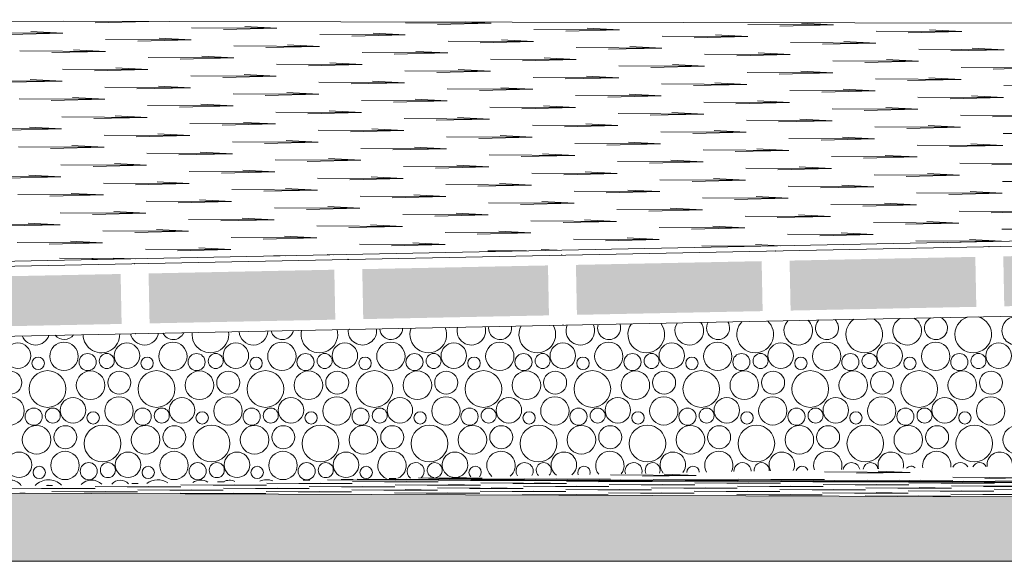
# Model space of a CAD drawing. Header units: millimetres. Extents: x -94601 to -15166, y -300 to 6935.
# Tile 2 of 97: x -93866 to -92880, y -300 to 242. Entities that reach past the tile are written whole.
import ezdxf

# ---------------------------------------------------------------- set-up
doc = ezdxf.new("R2010")
doc.units = ezdxf.units.MM
doc.header["$MEASUREMENT"] = 0
for name, color, linetype in [('Nouveau_Terrain _ Original.Terrain', 7, 'Continuous'), ('Nouveau_VRD _ Voirie 3d.VRD', 7, 'Continuous'), ('VRD _ Voirie 3d.VRD', 7, 'Continuous')]:
    doc.layers.add(name, color=color, linetype=linetype)

# ---------------------------------------------------------------- blocks, each defined once
blk = doc.blocks.new('*X35')
at = {"layer": 'Nouveau_VRD _ Voirie 3d.VRD', "color": 33, "linetype": 'Continuous', "lineweight": 15, "true_color": 0xf48e54}
for centre, radius in [((-93867.3, -94.24), 12.77), ((-93821.26, -94.89), 14.19), ((-93758.19, -94.24), 12.77), ((-93712.15, -94.89), 14.19), ((-93649.08, -94.24), 12.77), ((-93603.04, -94.89), 14.19), ((-93539.97, -94.24), 12.77), ((-93493.92, -94.89), 14.19), ((-93430.86, -94.24), 12.77), ((-93384.81, -94.89), 14.19), ((-93321.74, -94.24), 12.77), ((-93275.7, -94.89), 14.19), ((-93212.63, -94.24), 12.77), ((-93166.59, -94.89), 14.19), ((-93103.52, -94.24), 12.77), ((-93057.48, -94.89), 14.19), ((-92994.41, -94.24), 12.77), ((-92948.36, -94.89), 14.19), ((-92885.29, -94.24), 12.77), ((-93847.09, -101.86), 6.2), ((-93797.55, -100.62), 8.58), ((-93778.4, -99.56), 7.52), ((-93737.98, -101.86), 6.2), ((-93688.44, -100.62), 8.58), ((-93669.29, -99.56), 7.52), ((-93628.87, -101.86), 6.2), ((-93579.33, -100.62), 8.58), ((-93560.18, -99.56), 7.52), ((-93519.76, -101.86), 6.2), ((-93470.22, -100.62), 8.58), ((-93451.07, -99.56), 7.52), ((-93410.64, -101.86), 6.2), ((-93361.1, -100.62), 8.58), ((-93341.95, -99.56), 7.52), ((-93301.53, -101.86), 6.2), ((-93251.99, -100.62), 8.58), ((-93232.84, -99.56), 7.52), ((-93192.42, -101.86), 6.2), ((-93142.88, -100.62), 8.58), ((-93123.73, -99.56), 7.52), ((-93083.31, -101.86), 6.2), ((-93033.77, -100.62), 8.58), ((-93014.62, -99.56), 7.52), ((-92974.19, -101.86), 6.2), ((-92924.65, -100.62), 8.58), ((-92905.51, -99.56), 7.52), ((-93874.96, -121.18), 11.51), ((-93837.72, -127.56), 18.36), ((-93794.65, -123.82), 14.31), ((-93765.84, -121.18), 11.51), ((-93728.61, -127.56), 18.36), ((-93685.54, -123.82), 14.31), ((-93656.73, -121.18), 11.51), ((-93619.5, -127.56), 18.36), ((-93576.43, -123.82), 14.31), ((-93547.62, -121.18), 11.51), ((-93510.39, -127.56), 18.36), ((-93467.32, -123.82), 14.31), ((-93438.51, -121.18), 11.51), ((-93401.27, -127.56), 18.36), ((-93358.2, -123.82), 14.31), ((-93329.39, -121.18), 11.51), ((-93292.16, -127.56), 18.36), ((-93249.09, -123.82), 14.31), ((-93220.28, -121.18), 11.51), ((-93183.05, -127.56), 18.36), ((-93139.98, -123.82), 14.31), ((-93111.17, -121.18), 11.51), ((-93073.94, -127.56), 18.36), ((-93030.87, -123.82), 14.31), ((-93002.06, -121.18), 11.51), ((-92964.82, -127.56), 18.36), ((-92921.76, -123.82), 14.31), ((-92892.94, -121.18), 11.51), ((-93875.26, -149.49), 14.19), ((-93812.19, -148.84), 12.77), ((-93766.15, -149.49), 14.19), ((-93703.08, -148.84), 12.77), ((-93657.04, -149.49), 14.19), ((-93593.97, -148.84), 12.77), ((-93547.92, -149.49), 14.19), ((-93484.86, -148.84), 12.77), ((-93438.81, -149.49), 14.19), ((-93375.74, -148.84), 12.77), ((-93329.7, -149.49), 14.19), ((-93266.63, -148.84), 12.77), ((-93220.59, -149.49), 14.19), ((-93157.52, -148.84), 12.77), ((-93111.48, -149.49), 14.19), ((-93048.41, -148.84), 12.77), ((-93002.36, -149.49), 14.19), ((-92939.29, -148.84), 12.77), ((-92893.25, -149.49), 14.19), ((-93851.55, -155.22), 8.58), ((-93832.4, -154.16), 7.52), ((-93742.44, -155.22), 8.58), ((-93723.29, -154.16), 7.52), ((-93633.33, -155.22), 8.58), ((-93614.18, -154.16), 7.52), ((-93524.22, -155.22), 8.58), ((-93505.07, -154.16), 7.52), ((-93415.1, -155.22), 8.58), ((-93395.95, -154.16), 7.52), ((-93305.99, -155.22), 8.58), ((-93286.84, -154.16), 7.52), ((-93196.88, -155.22), 8.58), ((-93177.73, -154.16), 7.52), ((-93087.77, -155.22), 8.58), ((-93068.62, -154.16), 7.52), ((-92978.65, -155.22), 8.58), ((-92959.51, -154.16), 7.52), ((-93791.98, -156.46), 6.2), ((-93682.87, -156.46), 6.2), ((-93573.76, -156.46), 6.2), ((-93464.64, -156.46), 6.2), ((-93355.53, -156.46), 6.2), ((-93246.42, -156.46), 6.2), ((-93137.31, -156.46), 6.2), ((-93028.19, -156.46), 6.2), ((-92919.08, -156.46), 6.2), ((-93848.65, -178.42), 14.31), ((-93819.84, -175.78), 11.51), ((-93782.61, -182.16), 18.36), ((-93739.54, -178.42), 14.31), ((-93710.73, -175.78), 11.51), ((-93673.5, -182.16), 18.36), ((-93630.43, -178.42), 14.31), ((-93601.62, -175.78), 11.51), ((-93564.39, -182.16), 18.36), ((-93521.32, -178.42), 14.31), ((-93492.51, -175.78), 11.51), ((-93455.27, -182.16), 18.36), ((-93412.2, -178.42), 14.31), ((-93383.39, -175.78), 11.51), ((-93346.16, -182.16), 18.36), ((-93303.09, -178.42), 14.31), ((-93274.28, -175.78), 11.51), ((-93237.05, -182.16), 18.36), ((-93193.98, -178.42), 14.31), ((-93165.17, -175.78), 11.51), ((-93127.94, -182.16), 18.36), ((-93084.87, -178.42), 14.31), ((-93056.06, -175.78), 11.51), ((-93018.82, -182.16), 18.36), ((-92975.76, -178.42), 14.31), ((-92946.94, -175.78), 11.51), ((-92909.71, -182.16), 18.36), ((-93866.19, -203.44), 12.77), ((-93820.15, -204.09), 14.19), ((-93757.08, -203.44), 12.77), ((-93711.04, -204.09), 14.19), ((-93647.97, -203.44), 12.77), ((-93601.92, -204.09), 14.19), ((-93538.86, -203.44), 12.77), ((-93845.98, -211.06), 6.2), ((-93796.44, -209.82), 8.58), ((-93777.29, -208.76), 7.52), ((-93736.87, -211.06), 6.2), ((-93687.33, -209.82), 8.58), ((-93668.18, -208.76), 7.52), ((-93627.76, -211.06), 6.2), ((-93578.22, -209.82), 8.58), ((-93559.07, -208.76), 7.52), ((-93518.64, -211.06), 6.2)]:
    blk.add_circle(centre, radius, dxfattribs=at)
for centre, radius, start, end in [((-93085.98, -69.23), 14.31, 135.02059, 47.27094), ((-93057.17, -66.58), 11.51, 135.35533, 46.93619), ((-93019.94, -72.96), 18.36, 124.3022, 57.98933), ((-92976.87, -69.23), 14.31, 120.30088, 61.99064), ((-92948.06, -66.58), 11.51, 116.13226, 66.15927), ((-92910.82, -72.96), 18.36, 108.20723, 74.08429), ((-92867.76, -69.23), 14.31, 87.54931, 272.45069), ((-93565.5, -72.96), 18.36, 167.07443, 15.2171), ((-93522.43, -69.23), 14.31, 174.76917, 7.52235), ((-93493.62, -66.58), 11.51, 183.53333, 358.75819), ((-93456.39, -72.96), 18.36, 159.92639, 22.36514), ((-93413.32, -69.23), 14.31, 165.86726, 16.42427), ((-93384.51, -66.58), 11.51, 172.63736, 9.65416), ((-93347.27, -72.96), 18.36, 152.41137, 29.88016), ((-93304.2, -69.23), 14.31, 156.56602, 25.72551), ((-93275.39, -66.58), 11.51, 161.41701, 20.87451), ((-93238.16, -72.96), 18.36, 144.30736, 37.98416), ((-93195.09, -69.23), 14.31, 146.50651, 35.78502), ((-93166.28, -66.58), 11.51, 149.33059, 32.96094), ((-93129.05, -72.96), 18.36, 135.22567, 47.06585), ((-93849.77, -69.23), 14.31, 201.40582, 340.88571), ((-93820.96, -66.58), 11.51, 218.77133, 323.5202), ((-93783.72, -72.96), 18.36, 180.83009, 1.46143), ((-93740.65, -69.23), 14.31, 192.32235, 349.96917), ((-93711.84, -66.58), 11.51, 206.03626, 336.25527), ((-93674.61, -72.96), 18.36, 174.0043, 8.28723), ((-93631.54, -69.23), 14.31, 183.51764, 358.77388), ((-93602.73, -66.58), 11.51, 194.51774, 347.77378), ((-92866.64, -178.42), 14.31, 92.00338, 267.99662), ((-93492.81, -204.09), 14.19, 294.96144, 247.33009), ((-93429.74, -203.44), 12.77, 285.38562, 256.90591), ((-93383.7, -204.09), 14.19, 311.58258, 230.70895), ((-93320.63, -203.44), 12.77, 308.17204, 234.11948), ((-93274.59, -204.09), 14.19, 323.74444, 218.54709), ((-93211.52, -203.44), 12.77, 322.28394, 220.00758), ((-93165.48, -204.09), 14.19, 334.16658, 208.12494), ((-93102.41, -203.44), 12.77, 333.98239, 208.30914), ((-93056.36, -204.09), 14.19, 343.69181, 198.59971), ((-92993.29, -203.44), 12.77, 344.5502, 197.74133), ((-92947.25, -204.09), 14.19, 352.73831, 189.55321), ((-92884.18, -203.44), 12.77, 354.55949, 187.73203), ((-93469.1, -209.82), 8.58, 308.92359, 233.36794), ((-93449.95, -208.76), 7.52, 278.54304, 263.74849), ((-93409.53, -211.06), 6.2, 316.69001, 225.60151), ((-93359.99, -209.82), 8.58, 328.73406, 213.55747), ((-93340.84, -208.76), 7.52, 316.58826, 225.70327), ((-93300.42, -211.06), 6.2, 340.74296, 201.54856), ((-93250.88, -209.82), 8.58, 344.78966, 197.50187), ((-93231.73, -208.76), 7.52, 336.84212, 205.44941), ((-93191.31, -211.06), 6.2, 1.32467, 180.96686), ((-93141.77, -209.82), 8.58, 359.58635, 182.70518), ((-93122.62, -208.76), 7.52, 354.16594, 188.12559), ((-93082.19, -211.06), 6.2, 21.9308, 160.36073), ((-93032.65, -209.82), 8.58, 14.27683, 168.0147), ((-93013.51, -208.76), 7.52, 10.84828, 171.44324), ((-92973.08, -211.06), 6.2, 46.10496, 136.18656), ((-92923.54, -209.82), 8.58, 29.9339, 152.35763), ((-92904.39, -208.76), 7.52, 28.44161, 153.84991), ((-93873.84, -230.38), 11.51, 30.7338, 151.55773), ((-93836.61, -236.76), 18.36, 45.36687, 136.92465), ((-93793.54, -233.02), 14.31, 45.09221, 137.19932), ((-93764.73, -230.38), 11.51, 44.25359, 138.03794), ((-93727.5, -236.76), 18.36, 55.85585, 126.43568), ((-93684.43, -233.02), 14.31, 58.97166, 123.31987), ((-93655.62, -230.38), 11.51, 61.95336, 120.33817), ((-93618.39, -236.76), 18.36, 70.3819, 111.90963), ((-93575.32, -233.02), 14.31, 88.43636, 93.85516)]:
    blk.add_arc(centre, radius, start, end, dxfattribs=at)
blk = doc.blocks.new('*X36')
at = {"layer": 'Nouveau_VRD _ Voirie 3d.VRD', "linetype": 'Continuous', "lineweight": 15, "true_color": 0xb5b5b5}
for points in [[(-93308.59, -3.35), (-93307.59, -53.34), (-93121.63, -49.62), (-93122.63, 0.37)], [(-93094.63, 0.93), (-93093.63, -49.06), (-92907.67, -45.34), (-92908.67, 4.65)], [(-92880.67, 5.21), (-92879.67, -44.78), (-92867.14, -44.53), (-92867.14, 5.48)], [(-93736.5, -11.91), (-93735.5, -61.9), (-93549.54, -58.18), (-93550.54, -8.19)], [(-93522.55, -7.63), (-93521.55, -57.62), (-93335.58, -53.9), (-93336.58, -3.91)], [(-93950.46, -16.18), (-93949.46, -66.17), (-93763.5, -62.46), (-93764.5, -12.47)]]:
    blk.add_hatch(color=253, dxfattribs=at).paths.add_polyline_path(points)
at = {"layer": 'Nouveau_VRD _ Voirie 3d.VRD', "color": 253, "linetype": 'Continuous', "lineweight": 15, "true_color": 0xb5b5b5}
for p in [(-93108.83, 10.65), (-92894.87, 14.93), (-93536.74, 2.09), (-93322.79, 6.37), (-93322.79, 6.37), (-93750.7, -2.19), (-93535.34, -67.89), (-93535.34, -67.89), (-93321.39, -63.61), (-93749.3, -72.17)]:
    blk.add_point(p, dxfattribs=at)
blk = doc.blocks.new('Élément de coupe_34')
at = {"layer": 'Nouveau_VRD _ Voirie 3d.VRD', "color": 7, "linetype": 'Continuous', "lineweight": 15}
for p, q in [((-92867.14, 15.48), (-94600.15, -19.18)), ((-92867.14, -54.53), (-94600.15, -89.19))]:
    blk.add_line(p, q, dxfattribs=at)
at = {"layer": 'Nouveau_VRD _ Voirie 3d.VRD', "lineweight": 0}
for name in ['*X36', '*X35']:
    blk.add_blockref(name, (0, 0), dxfattribs=at)
blk = doc.blocks.new('Élément de coupe_45')
at = {"layer": 'VRD _ Voirie 3d.VRD', "color": 251, "linetype": 'Continuous', "lineweight": 15, "true_color": 0x6a6a6a}
blk.add_line((-94600.15, -14.18), (-89841.35, 81), dxfattribs=at)
blk = doc.blocks.new('Élément de coupe_152')
at = {"layer": 'Nouveau_Terrain _ Original.Terrain', "linetype": 'Continuous', "lineweight": 15, "true_color": 0xf48e54}
h = blk.add_hatch(dxfattribs=at)
h.set_pattern_fill('Terre', color=33, style=0, pattern_type=2)
h.set_pattern_definition([(45, (0, 0), (-137.8858, 137.8858), []), (45, (-45.96, 45.96), (-275.7716, 275.7716), []), (45, (-91.92, 91.92), (-275.7716, 275.7716), []), (135, (-137.886, 137.886), (45.96194, 45.96194), [195, -195])])
h.paths.add_polyline_path([(-75298, -300), (-94600.15, -229.23), (-94600.15, -300)])
at = {"layer": 'Nouveau_Terrain _ Original.Terrain', "color": 7, "linetype": 'Continuous', "lineweight": 15}
for p, q in [((-88872.85, 231.02), (-94600.15, 242.02)), ((-94600.15, -229.23), (-75298, -300)), ((-75298, -300), (-94600.15, -300))]:
    blk.add_line(p, q, dxfattribs=at)
at = {"layer": 'Nouveau_Terrain _ Original.Terrain', "color": 114, "linetype": 'Continuous', "lineweight": 15, "true_color": 0x00ad56}
for p, q in [((-93736.42, 240.07), (-93822.13, 240.48)), ((-93736.42, 240.07), (-93790.01, 238.83)), ((-93736.42, 240.07), (-93742.16, 240.37)), ((-93393.58, 238.44), (-93479.29, 238.85)), ((-93393.58, 238.44), (-93447.17, 237.2)), ((-93393.58, 238.44), (-93419.12, 239.75)), ((-93050.74, 236.8), (-93136.45, 237.21)), ((-93050.74, 236.8), (-93104.33, 235.56)), ((-93050.74, 236.8), (-93082.85, 238.45)), ((-93822.31, 228.51), (-93908.02, 228.92)), ((-93822.31, 228.51), (-93875.9, 227.26)), ((-93822.31, 228.51), (-93854.43, 230.16)), ((-93607.94, 233.47), (-93693.65, 233.88)), ((-93607.94, 233.47), (-93661.53, 232.23)), ((-93607.94, 233.47), (-93640.06, 235.12)), ((-93479.46, 226.87), (-93565.17, 227.28)), ((-93479.46, 226.87), (-93533.05, 225.63)), ((-93479.46, 226.87), (-93511.58, 228.52)), ((-93265.1, 231.83), (-93350.81, 232.24)), ((-93265.1, 231.83), (-93318.69, 230.59)), ((-93265.1, 231.83), (-93297.22, 233.48)), ((-93136.62, 225.23), (-93168.74, 226.88)), ((-92922.26, 230.2), (-93007.97, 230.61)), ((-92922.26, 230.2), (-92975.85, 228.95)), ((-92922.26, 230.2), (-92954.38, 231.85)), ((-93693.83, 221.9), (-93779.54, 222.31)), ((-93693.83, 221.9), (-93747.42, 220.66)), ((-93693.83, 221.9), (-93725.95, 223.55)), ((-93565.35, 215.3), (-93597.47, 216.95)), ((-93350.98, 220.26), (-93436.69, 220.67)), ((-93350.98, 220.26), (-93404.57, 219.02)), ((-93350.98, 220.26), (-93383.1, 221.92)), ((-93136.62, 225.23), (-93222.33, 225.64)), ((-93136.62, 225.23), (-93190.21, 223.99)), ((-93008.14, 218.63), (-93093.85, 219.04)), ((-93008.14, 218.63), (-93061.73, 217.39)), ((-93008.14, 218.63), (-93040.26, 220.28)), ((-93779.71, 210.33), (-93865.42, 210.74)), ((-93779.71, 210.33), (-93833.3, 209.09)), ((-93779.71, 210.33), (-93811.83, 211.98)), ((-93565.35, 215.3), (-93651.06, 215.71)), ((-93565.35, 215.3), (-93618.94, 214.06)), ((-93436.87, 208.7), (-93522.58, 209.11)), ((-93436.87, 208.7), (-93490.46, 207.45)), ((-93436.87, 208.7), (-93468.99, 210.35)), ((-93222.5, 213.66), (-93308.21, 214.07)), ((-93222.5, 213.66), (-93276.1, 212.42)), ((-93222.5, 213.66), (-93254.62, 215.31)), ((-93094.02, 207.06), (-93179.74, 207.47)), ((-93094.02, 207.06), (-93147.62, 205.82)), ((-93094.02, 207.06), (-93126.14, 208.71)), ((-92879.66, 212.02), (-92965.37, 212.43)), ((-92879.66, 212.02), (-92933.25, 210.78)), ((-92879.66, 212.02), (-92911.78, 213.67)), ((-93651.23, 203.73), (-93736.94, 204.14)), ((-93651.23, 203.73), (-93704.82, 202.49)), ((-93651.23, 203.73), (-93683.35, 205.38)), ((-93522.75, 197.13), (-93608.46, 197.54)), ((-93522.75, 197.13), (-93554.87, 198.78)), ((-93308.39, 202.09), (-93394.1, 202.5)), ((-93308.39, 202.09), (-93361.98, 200.85)), ((-93308.39, 202.09), (-93340.51, 203.74)), ((-92965.55, 200.45), (-93051.26, 200.86)), ((-92965.55, 200.45), (-93019.14, 199.21)), ((-92965.55, 200.45), (-92997.67, 202.11)), ((-93737.12, 192.16), (-93822.83, 192.57)), ((-93737.12, 192.16), (-93790.71, 190.92)), ((-93737.12, 192.16), (-93769.24, 193.81)), ((-93522.75, 197.13), (-93576.34, 195.89)), ((-93394.27, 190.52), (-93479.98, 190.93)), ((-93394.27, 190.52), (-93447.86, 189.28)), ((-93394.27, 190.52), (-93426.39, 192.17)), ((-93179.91, 195.49), (-93265.62, 195.9)), ((-93179.91, 195.49), (-93233.5, 194.25)), ((-93179.91, 195.49), (-93212.03, 197.14)), ((-93051.43, 188.89), (-93137.14, 189.3)), ((-93051.43, 188.89), (-93105.02, 187.64)), ((-93051.43, 188.89), (-93083.55, 190.54)), ((-92837.07, 193.85), (-92922.78, 194.26)), ((-92837.07, 193.85), (-92890.66, 192.61)), ((-93823, 180.59), (-93908.71, 181)), ((-93823, 180.59), (-93876.59, 179.35)), ((-93823, 180.59), (-93855.12, 182.24)), ((-93608.64, 185.56), (-93694.35, 185.97)), ((-93608.64, 185.56), (-93662.23, 184.32)), ((-93608.64, 185.56), (-93640.76, 187.21)), ((-93480.16, 178.96), (-93565.87, 179.36)), ((-93480.16, 178.96), (-93533.75, 177.71)), ((-93480.16, 178.96), (-93512.28, 180.61)), ((-93265.79, 183.92), (-93351.5, 184.33)), ((-93265.79, 183.92), (-93319.39, 182.68)), ((-93265.79, 183.92), (-93297.91, 185.57)), ((-93137.31, 177.32), (-93223.03, 177.73)), ((-93137.31, 177.32), (-93169.43, 178.97)), ((-92922.95, 182.28), (-93008.66, 182.69)), ((-92922.95, 182.28), (-92976.54, 181.04)), ((-92922.95, 182.28), (-92955.07, 183.93)), ((-93694.52, 173.99), (-93780.23, 174.4)), ((-93694.52, 173.99), (-93748.11, 172.75)), ((-93694.52, 173.99), (-93726.64, 175.64)), ((-93566.04, 167.39), (-93651.75, 167.8)), ((-93566.04, 167.39), (-93598.16, 169.04)), ((-93351.68, 172.35), (-93437.39, 172.76)), ((-93351.68, 172.35), (-93405.27, 171.11)), ((-93351.68, 172.35), (-93383.8, 174)), ((-93137.31, 177.32), (-93190.91, 176.08)), ((-93008.84, 170.71), (-93094.55, 171.12)), ((-93008.84, 170.71), (-93062.43, 169.47)), ((-93008.84, 170.71), (-93040.96, 172.36)), ((-92794.47, 175.68), (-92880.18, 176.09)), ((-93780.41, 162.42), (-93866.12, 162.83)), ((-93780.41, 162.42), (-93834, 161.18)), ((-93780.41, 162.42), (-93812.53, 164.07)), ((-93566.04, 167.39), (-93619.63, 166.15)), ((-93437.56, 160.78), (-93523.27, 161.19)), ((-93437.56, 160.78), (-93491.15, 159.54)), ((-93437.56, 160.78), (-93469.68, 162.43)), ((-93223.2, 165.75), (-93308.91, 166.16)), ((-93223.2, 165.75), (-93276.79, 164.51)), ((-93223.2, 165.75), (-93255.32, 167.4)), ((-93094.72, 159.15), (-93180.43, 159.55)), ((-93094.72, 159.15), (-93148.31, 157.9)), ((-93094.72, 159.15), (-93126.84, 160.8)), ((-92880.36, 164.11), (-92966.07, 164.52)), ((-92880.36, 164.11), (-92933.95, 162.87)), ((-92880.36, 164.11), (-92912.48, 165.76)), ((-93651.93, 155.82), (-93737.64, 156.23)), ((-93651.93, 155.82), (-93705.52, 154.58)), ((-93651.93, 155.82), (-93684.05, 157.47)), ((-93523.45, 149.21), (-93609.16, 149.62)), ((-93523.45, 149.21), (-93577.04, 147.97)), ((-93523.45, 149.21), (-93555.57, 150.87)), ((-93309.08, 154.18), (-93394.79, 154.59)), ((-93309.08, 154.18), (-93362.67, 152.94)), ((-93309.08, 154.18), (-93341.2, 155.83)), ((-93180.6, 147.58), (-93266.32, 147.99)), ((-93180.6, 147.58), (-93212.72, 149.23)), ((-92966.24, 152.54), (-93051.95, 152.95)), ((-92966.24, 152.54), (-93019.83, 151.3)), ((-92966.24, 152.54), (-92998.36, 154.19)), ((-93737.81, 144.25), (-93823.52, 144.66)), ((-93737.81, 144.25), (-93791.4, 143.01)), ((-93737.81, 144.25), (-93769.93, 145.9)), ((-93609.33, 137.65), (-93695.04, 138.05)), ((-93609.33, 137.65), (-93641.45, 139.3)), ((-93394.97, 142.61), (-93480.68, 143.02)), ((-93394.97, 142.61), (-93448.56, 141.37)), ((-93394.97, 142.61), (-93427.09, 144.26)), ((-93180.6, 147.58), (-93234.2, 146.34)), ((-93052.13, 140.97), (-93137.84, 141.38)), ((-93052.13, 140.97), (-93105.72, 139.73)), ((-93052.13, 140.97), (-93084.25, 142.62)), ((-92837.76, 145.94), (-92923.47, 146.35)), ((-92837.76, 145.94), (-92891.35, 144.7)), ((-93823.7, 132.68), (-93909.41, 133.09)), ((-93823.7, 132.68), (-93877.29, 131.44)), ((-93823.7, 132.68), (-93855.82, 134.33)), ((-93609.33, 137.65), (-93662.92, 136.4)), ((-93480.85, 131.04), (-93566.56, 131.45)), ((-93480.85, 131.04), (-93534.44, 129.8)), ((-93480.85, 131.04), (-93512.97, 132.69)), ((-93266.49, 136.01), (-93352.2, 136.42)), ((-93266.49, 136.01), (-93320.08, 134.77)), ((-93266.49, 136.01), (-93298.61, 137.66)), ((-93138.01, 129.4), (-93223.72, 129.81)), ((-93138.01, 129.4), (-93191.6, 128.16)), ((-93138.01, 129.4), (-93170.13, 131.06)), ((-92923.65, 134.37), (-93009.36, 134.78)), ((-92923.65, 134.37), (-92977.24, 133.13)), ((-92923.65, 134.37), (-92955.77, 136.02)), ((-92795.17, 127.77), (-92880.88, 128.18)), ((-93695.22, 126.08), (-93780.93, 126.49)), ((-93695.22, 126.08), (-93748.81, 124.84)), ((-93695.22, 126.08), (-93727.34, 127.73)), ((-93566.74, 119.47), (-93652.45, 119.88)), ((-93566.74, 119.47), (-93620.33, 118.23)), ((-93566.74, 119.47), (-93598.86, 121.12)), ((-93352.37, 124.44), (-93438.08, 124.85)), ((-93352.37, 124.44), (-93405.96, 123.2)), ((-93352.37, 124.44), (-93384.49, 126.09)), ((-93223.89, 117.84), (-93256.01, 119.49)), ((-93009.53, 122.8), (-93095.24, 123.21)), ((-93009.53, 122.8), (-93063.12, 121.56)), ((-93009.53, 122.8), (-93041.65, 124.45)), ((-93781.1, 114.51), (-93866.81, 114.92)), ((-93781.1, 114.51), (-93834.69, 113.27)), ((-93781.1, 114.51), (-93813.22, 116.16)), ((-93652.62, 107.9), (-93684.74, 109.56)), ((-93438.26, 112.87), (-93523.97, 113.28)), ((-93438.26, 112.87), (-93491.85, 111.63)), ((-93438.26, 112.87), (-93470.38, 114.52)), ((-93223.89, 117.84), (-93309.61, 118.24)), ((-93223.89, 117.84), (-93277.49, 116.59)), ((-93095.42, 111.23), (-93181.13, 111.64)), ((-93095.42, 111.23), (-93149.01, 109.99)), ((-93095.42, 111.23), (-93127.54, 112.88)), ((-92881.05, 116.2), (-92966.76, 116.61)), ((-92881.05, 116.2), (-92934.64, 114.96)), ((-92881.05, 116.2), (-92913.17, 117.85)), ((-93652.62, 107.9), (-93738.33, 108.31)), ((-93652.62, 107.9), (-93706.21, 106.66)), ((-93524.14, 101.3), (-93609.85, 101.71)), ((-93524.14, 101.3), (-93577.73, 100.06)), ((-93524.14, 101.3), (-93556.26, 102.95)), ((-93309.78, 106.27), (-93395.49, 106.68)), ((-93309.78, 106.27), (-93363.37, 105.03)), ((-93309.78, 106.27), (-93341.9, 107.92)), ((-93181.3, 99.66), (-93267.01, 100.07)), ((-93181.3, 99.66), (-93234.89, 98.42)), ((-93181.3, 99.66), (-93213.42, 101.31)), ((-92966.94, 104.63), (-93052.65, 105.04)), ((-92966.94, 104.63), (-93020.53, 103.39)), ((-92966.94, 104.63), (-92999.06, 106.28)), ((-93738.51, 96.34), (-93824.22, 96.75)), ((-93738.51, 96.34), (-93792.1, 95.09)), ((-93738.51, 96.34), (-93770.63, 97.99)), ((-93610.03, 89.73), (-93695.74, 90.14)), ((-93610.03, 89.73), (-93663.62, 88.49)), ((-93610.03, 89.73), (-93642.15, 91.38)), ((-93395.66, 94.7), (-93481.37, 95.11)), ((-93395.66, 94.7), (-93449.25, 93.46)), ((-93395.66, 94.7), (-93427.78, 96.35)), ((-93267.18, 88.09), (-93299.3, 89.75)), ((-93052.82, 93.06), (-93138.53, 93.47)), ((-93052.82, 93.06), (-93106.41, 91.82)), ((-93052.82, 93.06), (-93084.94, 94.71)), ((-92838.46, 98.03), (-92924.17, 98.43)), ((-92838.46, 98.03), (-92892.05, 96.78)), ((-93824.39, 84.77), (-93910.1, 85.18)), ((-93824.39, 84.77), (-93877.98, 83.53)), ((-93824.39, 84.77), (-93856.51, 86.42)), ((-93695.91, 78.16), (-93728.03, 79.81)), ((-93481.55, 83.13), (-93567.26, 83.54)), ((-93481.55, 83.13), (-93535.14, 81.89)), ((-93481.55, 83.13), (-93513.67, 84.78)), ((-93267.18, 88.09), (-93352.9, 88.5)), ((-93267.18, 88.09), (-93320.78, 86.85)), ((-93138.71, 81.49), (-93224.42, 81.9)), ((-93138.71, 81.49), (-93192.3, 80.25)), ((-93138.71, 81.49), (-93170.83, 83.14)), ((-92924.34, 86.46), (-93010.05, 86.87)), ((-92924.34, 86.46), (-92977.93, 85.22)), ((-92924.34, 86.46), (-92956.46, 88.11)), ((-92795.86, 79.85), (-92881.57, 80.26)), ((-93695.91, 78.16), (-93781.62, 78.57)), ((-93695.91, 78.16), (-93749.5, 76.92)), ((-93567.43, 71.56), (-93653.14, 71.97)), ((-93567.43, 71.56), (-93621.02, 70.32)), ((-93567.43, 71.56), (-93599.55, 73.21)), ((-93353.07, 76.53), (-93438.78, 76.94)), ((-93353.07, 76.53), (-93406.66, 75.28)), ((-93353.07, 76.53), (-93385.19, 78.18)), ((-93224.59, 69.92), (-93310.3, 70.33)), ((-93224.59, 69.92), (-93278.18, 68.68)), ((-93224.59, 69.92), (-93256.71, 71.57)), ((-93010.23, 74.89), (-93095.94, 75.3)), ((-93010.23, 74.89), (-93063.82, 73.65)), ((-93010.23, 74.89), (-93042.35, 76.54)), ((-92881.75, 68.28), (-92913.87, 69.94)), ((-93781.8, 66.59), (-93867.51, 67)), ((-93781.8, 66.59), (-93835.39, 65.35)), ((-93781.8, 66.59), (-93813.92, 68.25)), ((-93653.32, 59.99), (-93739.03, 60.4)), ((-93653.32, 59.99), (-93706.91, 58.75)), ((-93653.32, 59.99), (-93685.44, 61.64)), ((-93438.95, 64.96), (-93524.66, 65.37)), ((-93438.95, 64.96), (-93492.54, 63.72)), ((-93438.95, 64.96), (-93471.07, 66.61)), ((-93310.47, 58.35), (-93342.59, 60)), ((-93096.11, 63.32), (-93181.82, 63.73)), ((-93096.11, 63.32), (-93149.7, 62.08)), ((-93096.11, 63.32), (-93128.23, 64.97)), ((-92881.75, 68.28), (-92967.46, 68.69)), ((-92881.75, 68.28), (-92935.34, 67.04)), ((-93739.2, 48.42), (-93771.32, 50.07)), ((-93524.84, 53.39), (-93610.55, 53.8)), ((-93524.84, 53.39), (-93578.43, 52.15)), ((-93524.84, 53.39), (-93556.96, 55.04)), ((-93310.47, 58.35), (-93396.19, 58.76)), ((-93310.47, 58.35), (-93364.07, 57.11)), ((-93182, 51.75), (-93267.71, 52.16)), ((-93182, 51.75), (-93235.59, 50.51)), ((-93182, 51.75), (-93214.12, 53.4)), ((-92967.63, 56.72), (-93053.34, 57.13)), ((-92967.63, 56.72), (-93021.22, 55.47)), ((-92967.63, 56.72), (-92999.75, 58.37)), ((-92839.15, 50.11), (-92924.86, 50.52)), ((-92839.15, 50.11), (-92892.74, 48.87)), ((-93739.2, 48.42), (-93824.91, 48.83)), ((-93739.2, 48.42), (-93792.79, 47.18)), ((-93610.72, 41.82), (-93696.43, 42.23)), ((-93610.72, 41.82), (-93664.31, 40.58)), ((-93610.72, 41.82), (-93642.84, 43.47)), ((-93396.36, 46.78), (-93482.07, 47.19)), ((-93396.36, 46.78), (-93449.95, 45.54)), ((-93396.36, 46.78), (-93428.48, 48.44)), ((-93267.88, 40.18), (-93353.59, 40.59)), ((-93267.88, 40.18), (-93321.47, 38.94)), ((-93267.88, 40.18), (-93300, 41.83)), ((-93053.52, 45.15), (-93139.23, 45.56)), ((-93053.52, 45.15), (-93107.11, 43.91)), ((-93053.52, 45.15), (-93085.64, 46.8)), ((-92925.04, 38.54), (-92957.16, 40.19)), ((-93825.09, 36.85), (-93910.8, 37.26)), ((-93825.09, 36.85), (-93878.68, 35.61)), ((-93825.09, 36.85), (-93857.21, 38.5)), ((-93696.61, 30.25), (-93782.32, 30.66)), ((-93696.61, 30.25), (-93750.2, 29.01)), ((-93696.61, 30.25), (-93728.73, 31.9)), ((-93482.24, 35.22), (-93567.95, 35.63)), ((-93482.24, 35.22), (-93535.83, 33.97)), ((-93482.24, 35.22), (-93514.36, 36.87)), ((-93353.76, 28.61), (-93385.88, 30.26)), ((-93139.4, 33.58), (-93225.11, 33.99)), ((-93139.4, 33.58), (-93192.99, 32.34)), ((-93139.4, 33.58), (-93171.52, 35.23)), ((-92925.04, 38.54), (-93010.75, 38.95)), ((-92925.04, 38.54), (-92978.63, 37.3)), ((-92796.56, 31.94), (-92882.27, 32.35)), ((-93782.49, 18.68), (-93814.61, 20.33)), ((-93568.13, 23.65), (-93653.84, 24.06)), ((-93568.13, 23.65), (-93621.72, 22.41)), ((-93568.13, 23.65), (-93600.25, 25.3)), ((-93353.76, 28.61), (-93439.48, 29.02)), ((-93353.76, 28.61), (-93407.36, 27.37)), ((-93225.29, 22.01), (-93311, 22.42)), ((-93225.29, 22.01), (-93278.88, 20.77)), ((-93225.29, 22.01), (-93257.4, 23.66)), ((-93010.92, 26.97), (-93096.63, 27.38)), ((-93010.92, 26.97), (-93064.51, 25.73)), ((-93010.92, 26.97), (-93043.04, 28.63)), ((-92882.44, 20.37), (-92968.15, 20.78)), ((-92882.44, 20.37), (-92936.03, 19.13)), ((-92882.44, 20.37), (-92914.56, 22.02)), ((-93782.49, 18.68), (-93868.2, 19.09)), ((-93782.49, 18.68), (-93836.08, 17.44)), ((-93654.01, 12.08), (-93739.72, 12.49)), ((-93654.01, 12.08), (-93707.6, 10.84)), ((-93654.01, 12.08), (-93686.13, 13.73)), ((-93439.65, 17.04), (-93525.36, 17.45)), ((-93439.65, 17.04), (-93493.24, 15.8)), ((-93439.65, 17.04), (-93471.77, 18.69)), ((-93358.15, 10.67), (-93396.88, 10.85)), ((-93327.47, 11.28), (-93343.29, 12.09)), ((-93116.41, 15.5), (-93182.52, 15.82)), ((-93103.61, 15.76), (-93128.93, 17.06)), ((-93757.79, 2.67), (-93825.61, 3.25)), ((-93772.57, 2.38), (-93793.49, 2.28)), ((-93750.09, 2.83), (-93772.02, 3.48)), ((-93599.89, 5.83), (-93611.24, 5.88)), ((-93551.34, 6.8), (-93557.65, 7.13)), ((-93402.62, -216.81), (-93466.33, -216.54)), ((-93402.62, -216.81), (-93466.33, -216.54)), ((-93402.62, -216.81), (-93456.21, -216.67)), ((-93402.62, -216.81), (-93456.21, -216.67)), ((-93411.05, -216.75), (-93432.11, -215.86)), ((-93411.05, -216.75), (-93432.11, -215.86)), ((-93402.62, -216.81), (-93411.02, -216.75)), ((-93402.62, -216.81), (-93411.02, -216.75)), ((-93188.25, -214.06), (-93273.96, -213.46)), ((-93188.25, -214.06), (-93273.96, -213.46)), ((-93188.25, -214.06), (-93241.84, -214.82)), ((-93188.25, -214.06), (-93241.84, -214.82)), ((-93188.25, -214.06), (-93220.37, -212.7)), ((-93188.25, -214.06), (-93220.37, -212.7)), ((-92973.89, -211.01), (-93059.6, -210.41)), ((-92973.89, -211.01), (-93059.6, -210.41)), ((-92973.89, -211.01), (-93027.48, -211.77)), ((-92973.89, -211.01), (-93027.48, -211.77)), ((-92973.89, -211.01), (-93006.01, -209.65)), ((-92973.89, -211.01), (-93006.01, -209.65)), ((-92845.41, -216.44), (-92931.12, -215.84)), ((-92845.41, -216.44), (-92931.12, -215.84)), ((-92845.41, -216.44), (-92899, -217.2)), ((-92845.41, -216.44), (-92899, -217.2)), ((-93832.73, -223.99), (-93838.79, -223.99)), ((-93832.73, -223.99), (-93838.79, -223.99)), ((-93832.73, -223.99), (-93837.58, -223.97)), ((-93832.73, -223.99), (-93837.58, -223.97)), ((-93832.73, -223.99), (-93836.37, -223.94)), ((-93832.73, -223.99), (-93836.37, -223.94)), ((-93704.25, -225.56), (-93789.97, -225.2)), ((-93704.25, -225.56), (-93789.97, -225.2)), ((-93704.25, -225.56), (-93757.85, -225.59)), ((-93704.25, -225.56), (-93757.85, -225.59)), ((-93746.85, -222.28), (-93753.15, -222.28)), ((-93746.85, -222.28), (-93753.15, -222.28)), ((-93746.85, -222.28), (-93751.89, -222.25)), ((-93746.85, -222.28), (-93751.89, -222.25)), ((-93746.85, -222.28), (-93750.63, -222.23)), ((-93746.85, -222.28), (-93750.63, -222.23)), ((-93704.25, -225.56), (-93736.37, -225.17)), ((-93704.25, -225.56), (-93736.37, -225.17)), ((-93618.37, -223.85), (-93704.08, -223.49)), ((-93618.37, -223.85), (-93704.08, -223.49)), ((-93618.37, -223.85), (-93671.96, -223.88)), ((-93618.37, -223.85), (-93671.96, -223.88)), ((-93660.97, -220.56), (-93667.52, -220.57)), ((-93660.97, -220.56), (-93667.52, -220.57)), ((-93660.97, -220.56), (-93666.21, -220.54)), ((-93660.97, -220.56), (-93666.21, -220.54)), ((-93660.97, -220.56), (-93664.9, -220.51)), ((-93660.97, -220.56), (-93664.9, -220.51)), ((-93618.37, -223.85), (-93650.49, -223.45)), ((-93618.37, -223.85), (-93650.49, -223.45)), ((-93532.49, -222.13), (-93618.2, -221.78)), ((-93532.49, -222.13), (-93618.2, -221.78)), ((-93575.78, -227.13), (-93607.9, -226.74)), ((-93575.78, -227.13), (-93607.9, -226.74)), ((-93532.49, -222.13), (-93586.08, -222.17)), ((-93532.49, -222.13), (-93586.08, -222.17)), ((-93575.08, -218.85), (-93581.88, -218.85)), ((-93575.08, -218.85), (-93581.88, -218.85)), ((-93575.08, -218.85), (-93580.52, -218.83)), ((-93575.08, -218.85), (-93580.52, -218.83)), ((-93575.08, -218.85), (-93579.16, -218.8)), ((-93575.08, -218.85), (-93579.16, -218.8)), ((-93489.89, -225.42), (-93575.6, -225.06)), ((-93489.89, -225.42), (-93575.6, -225.06)), ((-93532.49, -222.13), (-93564.61, -221.74)), ((-93532.49, -222.13), (-93564.61, -221.74)), ((-93489.2, -218.64), (-93557.34, -218.36)), ((-93489.2, -218.64), (-93557.34, -218.36)), ((-93531.79, -218.13), (-93543.58, -218.09)), ((-93531.79, -218.13), (-93543.58, -218.09)), ((-93489.89, -225.42), (-93543.48, -225.45)), ((-93489.89, -225.42), (-93543.48, -225.45)), ((-93531.79, -218.13), (-93543.16, -218.08)), ((-93531.79, -218.13), (-93543.16, -218.08)), ((-93489.2, -218.64), (-93542.79, -218.44)), ((-93489.2, -218.64), (-93542.79, -218.44)), ((-93531.79, -218.13), (-93542.51, -218.07)), ((-93531.79, -218.13), (-93542.51, -218.07)), ((-93446.6, -220.42), (-93532.31, -220.06)), ((-93446.6, -220.42), (-93532.31, -220.06)), ((-93445.91, -218.1), (-93527.56, -217.77)), ((-93445.91, -218.1), (-93527.56, -217.77)), ((-93489.89, -225.42), (-93522.01, -225.02)), ((-93489.89, -225.42), (-93522.01, -225.02)), ((-93489.2, -218.64), (-93521.32, -218.49)), ((-93489.2, -218.64), (-93521.32, -218.49)), ((-93446.6, -220.42), (-93500.19, -220.46)), ((-93446.6, -220.42), (-93500.19, -220.46)), ((-93445.91, -218.1), (-93499.5, -217.93)), ((-93445.91, -218.1), (-93499.5, -217.93)), ((-93488.5, -217.15), (-93495.57, -217.13)), ((-93488.5, -217.15), (-93495.57, -217.13)), ((-93488.5, -217.15), (-93495.09, -217.12)), ((-93488.5, -217.15), (-93495.09, -217.12)), ((-93488.5, -217.15), (-93494.43, -217.11)), ((-93488.5, -217.15), (-93494.43, -217.11)), ((-93404.01, -223.7), (-93489.72, -223.35)), ((-93404.01, -223.7), (-93489.72, -223.35)), ((-93403.31, -218.77), (-93489.02, -218.43)), ((-93403.31, -218.77), (-93489.02, -218.43)), ((-93446.6, -220.42), (-93478.72, -220.03)), ((-93446.6, -220.42), (-93478.72, -220.03)), ((-93445.91, -218.1), (-93478.03, -217.92)), ((-93445.91, -218.1), (-93478.03, -217.92)), ((-93404.01, -223.7), (-93457.6, -223.74)), ((-93404.01, -223.7), (-93457.6, -223.74)), ((-93403.31, -218.77), (-93456.9, -218.59)), ((-93403.31, -218.77), (-93456.9, -218.59)), ((-93361.41, -226.98), (-93447.12, -226.63)), ((-93361.41, -226.98), (-93447.12, -226.63)), ((-93360.72, -219.22), (-93446.43, -218.87)), ((-93360.72, -219.22), (-93446.43, -218.87)), ((-93360.02, -217.96), (-93445.73, -217.61)), ((-93360.02, -217.96), (-93445.73, -217.61)), ((-93404.01, -223.7), (-93436.13, -223.31)), ((-93404.01, -223.7), (-93436.13, -223.31)), ((-93403.31, -218.77), (-93435.43, -218.61)), ((-93403.31, -218.77), (-93435.43, -218.61)), ((-93360.72, -219.22), (-93414.31, -219.02)), ((-93360.72, -219.22), (-93414.31, -219.02)), ((-93360.02, -217.96), (-93413.61, -217.8)), ((-93360.02, -217.96), (-93413.61, -217.8)), ((-93318.12, -221.99), (-93403.83, -221.63)), ((-93318.12, -221.99), (-93403.83, -221.63)), ((-93317.43, -218.81), (-93403.14, -218.46)), ((-93317.43, -218.81), (-93403.14, -218.46)), ((-93361.41, -226.98), (-93393.53, -226.59)), ((-93361.41, -226.98), (-93393.53, -226.59)), ((-93360.72, -219.22), (-93392.84, -219.07)), ((-93360.72, -219.22), (-93392.84, -219.07)), ((-93360.02, -217.96), (-93392.14, -217.76)), ((-93360.02, -217.96), (-93392.14, -217.76)), ((-93318.12, -221.99), (-93371.71, -222.02)), ((-93318.12, -221.99), (-93371.71, -222.02)), ((-93317.43, -218.81), (-93371.02, -218.64)), ((-93317.43, -218.81), (-93371.02, -218.64)), ((-93275.53, -225.27), (-93361.24, -224.92)), ((-93275.53, -225.27), (-93361.24, -224.92)), ((-93274.83, -219.41), (-93360.54, -219.07)), ((-93274.83, -219.41), (-93360.54, -219.07)), ((-93274.14, -217.69), (-93359.85, -217.33)), ((-93274.14, -217.69), (-93359.85, -217.33)), ((-93318.12, -221.99), (-93350.24, -221.6)), ((-93318.12, -221.99), (-93350.24, -221.6)), ((-93317.43, -218.81), (-93349.55, -218.63)), ((-93317.43, -218.81), (-93349.55, -218.63)), ((-93275.53, -225.27), (-93329.12, -225.31)), ((-93275.53, -225.27), (-93329.12, -225.31)), ((-93274.83, -219.41), (-93328.42, -219.23)), ((-93274.83, -219.41), (-93328.42, -219.23)), ((-93274.14, -217.69), (-93327.73, -217.55)), ((-93274.14, -217.69), (-93327.73, -217.55)), ((-93232.24, -220.28), (-93317.95, -219.92)), ((-93232.24, -220.28), (-93317.95, -219.92)), ((-93231.54, -218.74), (-93317.25, -218.39)), ((-93231.54, -218.74), (-93317.25, -218.39)), ((-93275.53, -225.27), (-93307.65, -224.88)), ((-93275.53, -225.27), (-93307.65, -224.88)), ((-93274.83, -219.41), (-93306.95, -219.25)), ((-93274.83, -219.41), (-93306.95, -219.25)), ((-93274.14, -217.69), (-93306.26, -217.47)), ((-93274.14, -217.69), (-93306.26, -217.47)), ((-93232.24, -220.28), (-93285.83, -220.31)), ((-93232.24, -220.28), (-93285.83, -220.31)), ((-93231.54, -218.74), (-93285.13, -218.59)), ((-93231.54, -218.74), (-93285.13, -218.59)), ((-93189.64, -223.56), (-93275.35, -223.2)), ((-93189.64, -223.56), (-93275.35, -223.2)), ((-93188.95, -219.51), (-93274.66, -219.17)), ((-93188.95, -219.51), (-93274.66, -219.17)), ((-93232.24, -220.28), (-93264.36, -219.88)), ((-93232.24, -220.28), (-93264.36, -219.88)), ((-93231.54, -218.74), (-93263.66, -218.54)), ((-93231.54, -218.74), (-93263.66, -218.54)), ((-93189.64, -223.56), (-93243.23, -223.59)), ((-93189.64, -223.56), (-93243.23, -223.59)), ((-93188.95, -219.51), (-93242.54, -219.33)), ((-93188.95, -219.51), (-93242.54, -219.33)), ((-93147.05, -226.84), (-93232.76, -226.48)), ((-93147.05, -226.84), (-93232.76, -226.48)), ((-93146.35, -220.01), (-93232.06, -219.67)), ((-93146.35, -220.01), (-93232.06, -219.67)), ((-93145.66, -218.56), (-93231.37, -218.21)), ((-93145.66, -218.56), (-93231.37, -218.21)), ((-93189.64, -223.56), (-93221.76, -223.17)), ((-93189.64, -223.56), (-93221.76, -223.17)), ((-93195.54, -219.48), (-93221.07, -219.34)), ((-93195.54, -219.48), (-93221.07, -219.34)), ((-93146.35, -220.01), (-93199.94, -219.82)), ((-93146.35, -220.01), (-93199.94, -219.82)), ((-93168.01, -218.51), (-93199.25, -218.42)), ((-93168.01, -218.51), (-93199.25, -218.42)), ((-93188.95, -219.51), (-93195.59, -219.48)), ((-93188.95, -219.51), (-93195.59, -219.48)), ((-93103.76, -221.85), (-93189.47, -221.49)), ((-93103.76, -221.85), (-93189.47, -221.49)), ((-93103.06, -219.49), (-93188.77, -219.14)), ((-93103.06, -219.49), (-93188.77, -219.14)), ((-93147.05, -226.84), (-93179.17, -226.45)), ((-93147.05, -226.84), (-93179.17, -226.45)), ((-93146.35, -220.01), (-93178.47, -219.87)), ((-93146.35, -220.01), (-93178.47, -219.87)), ((-93145.66, -218.56), (-93177.78, -218.34)), ((-93145.66, -218.56), (-93177.78, -218.34)), ((-93145.66, -218.56), (-93168.02, -218.51)), ((-93145.66, -218.56), (-93168.02, -218.51)), ((-93103.76, -221.85), (-93157.35, -221.88)), ((-93103.76, -221.85), (-93157.35, -221.88)), ((-93103.06, -219.49), (-93156.65, -219.32)), ((-93103.06, -219.49), (-93156.65, -219.32)), ((-93061.16, -225.13), (-93146.87, -224.77)), ((-93061.16, -225.13), (-93146.87, -224.77)), ((-93060.47, -220.15), (-93146.18, -219.81)), ((-93060.47, -220.15), (-93146.18, -219.81)), ((-93059.77, -218.22), (-93145.48, -217.87)), ((-93059.77, -218.22), (-93145.48, -217.87)), ((-93103.76, -221.85), (-93135.88, -221.45)), ((-93103.76, -221.85), (-93135.88, -221.45)), ((-93103.06, -219.49), (-93135.18, -219.31)), ((-93103.06, -219.49), (-93135.18, -219.31)), ((-93061.16, -225.13), (-93114.75, -225.16)), ((-93061.16, -225.13), (-93114.75, -225.16)), ((-93060.47, -220.15), (-93114.06, -219.97)), ((-93060.47, -220.15), (-93114.06, -219.97)), ((-93059.77, -218.22), (-93113.36, -218.09)), ((-93059.77, -218.22), (-93113.36, -218.09)), ((-93017.87, -220.6), (-93103.58, -220.25)), ((-93017.87, -220.6), (-93103.58, -220.25)), ((-93017.18, -219.36), (-93102.89, -219.01)), ((-93017.18, -219.36), (-93102.89, -219.01)), ((-93061.16, -225.13), (-93093.28, -224.74)), ((-93061.16, -225.13), (-93093.28, -224.74)), ((-93060.47, -220.15), (-93092.59, -219.99)), ((-93060.47, -220.15), (-93092.59, -219.99)), ((-93059.77, -218.22), (-93091.89, -218.01)), ((-93059.77, -218.22), (-93091.89, -218.01)), ((-93017.87, -220.6), (-93071.46, -220.4)), ((-93017.87, -220.6), (-93071.46, -220.4)), ((-93017.18, -219.36), (-93070.77, -219.2)), ((-93017.18, -219.36), (-93070.77, -219.2)), ((-92975.28, -223.42), (-93060.99, -223.06)), ((-92975.28, -223.42), (-93060.99, -223.06)), ((-92974.58, -220.2), (-93060.29, -219.85)), ((-92974.58, -220.2), (-93060.29, -219.85)), ((-93017.87, -220.6), (-93049.99, -220.45)), ((-93017.87, -220.6), (-93049.99, -220.45)), ((-93017.18, -219.36), (-93049.3, -219.16)), ((-93017.18, -219.36), (-93049.3, -219.16)), ((-92975.28, -223.42), (-93028.87, -223.45)), ((-92975.28, -223.42), (-93028.87, -223.45)), ((-92974.58, -220.2), (-93028.17, -220.03)), ((-92974.58, -220.2), (-93028.17, -220.03)), ((-92932.68, -226.7), (-93018.4, -226.34)), ((-92932.68, -226.7), (-93018.4, -226.34)), ((-92931.99, -220.8), (-93017.7, -220.45)), ((-92931.99, -220.8), (-93017.7, -220.45)), ((-92931.29, -219.1), (-93017, -218.75)), ((-92931.29, -219.1), (-93017, -218.75)), ((-92975.28, -223.42), (-93007.4, -223.02)), ((-92975.28, -223.42), (-93007.4, -223.02)), ((-92974.58, -220.2), (-93006.7, -220.02)), ((-92974.58, -220.2), (-93006.7, -220.02)), ((-92932.68, -226.7), (-92986.28, -226.73)), ((-92932.68, -226.7), (-92986.28, -226.73)), ((-92985, -220.61), (-92985.58, -220.61)), ((-92985, -220.61), (-92985.58, -220.61)), ((-92931.29, -219.1), (-92984.88, -218.97)), ((-92931.29, -219.1), (-92984.88, -218.97)), ((-92931.99, -220.8), (-92984.66, -220.61)), ((-92931.99, -220.8), (-92984.66, -220.61)), ((-92889.39, -221.7), (-92975.11, -221.35)), ((-92889.39, -221.7), (-92975.11, -221.35)), ((-92888.7, -220.14), (-92974.41, -219.79)), ((-92888.7, -220.14), (-92974.41, -219.79)), ((-92932.68, -226.7), (-92964.8, -226.31)), ((-92932.68, -226.7), (-92964.8, -226.31)), ((-92931.99, -220.8), (-92964.11, -220.64)), ((-92931.99, -220.8), (-92964.11, -220.64)), ((-92931.29, -219.1), (-92963.41, -218.88)), ((-92931.29, -219.1), (-92963.41, -218.88)), ((-92889.39, -221.7), (-92942.99, -221.74)), ((-92889.39, -221.7), (-92942.99, -221.74)), ((-92888.7, -220.14), (-92942.29, -219.99)), ((-92888.7, -220.14), (-92942.29, -219.99)), ((-92846.8, -224.99), (-92932.51, -224.63)), ((-92846.8, -224.99), (-92932.51, -224.63)), ((-92846.1, -220.89), (-92931.82, -220.55)), ((-92846.1, -220.89), (-92931.82, -220.55)), ((-92889.39, -221.7), (-92921.51, -221.31)), ((-92889.39, -221.7), (-92921.51, -221.31)), ((-92888.7, -220.14), (-92920.82, -219.94)), ((-92888.7, -220.14), (-92920.82, -219.94)), ((-92846.8, -224.99), (-92900.39, -225.02)), ((-92846.8, -224.99), (-92900.39, -225.02)), ((-92846.1, -220.89), (-92899.7, -220.71)), ((-92846.1, -220.89), (-92899.7, -220.71)), ((-92803.51, -221.39), (-92889.22, -221.05)), ((-92803.51, -221.39), (-92889.22, -221.05)), ((-92802.81, -219.97), (-92888.53, -219.62)), ((-92802.81, -219.97), (-92888.53, -219.62)), ((-93790.14, -227.27), (-93875.85, -226.91)), ((-93790.14, -227.27), (-93875.85, -226.91)), ((-93859.93, -231.94), (-93865.55, -231.87)), ((-93862.86, -231.91), (-93865.55, -231.87)), ((-93790.14, -227.27), (-93843.73, -227.31)), ((-93790.14, -227.27), (-93843.73, -227.31)), ((-93747.54, -230.55), (-93833.26, -230.2)), ((-93747.54, -230.55), (-93833.26, -230.2)), ((-93790.14, -227.27), (-93822.26, -226.88)), ((-93790.14, -227.27), (-93822.26, -226.88)), ((-93747.54, -230.55), (-93801.14, -230.59)), ((-93747.54, -230.55), (-93801.14, -230.59)), ((-93747.54, -230.55), (-93779.66, -230.16)), ((-93747.54, -230.55), (-93779.66, -230.16)), ((-93661.66, -228.84), (-93747.37, -228.48)), ((-93661.66, -228.84), (-93747.37, -228.48)), ((-93661.66, -228.84), (-93715.25, -228.88)), ((-93661.66, -228.84), (-93715.25, -228.88)), ((-93619.07, -232.12), (-93704.78, -231.77)), ((-93619.07, -232.12), (-93704.78, -231.77)), ((-93661.66, -228.84), (-93693.78, -228.45)), ((-93661.66, -228.84), (-93693.78, -228.45)), ((-93619.07, -232.12), (-93672.66, -232.16)), ((-93619.07, -232.12), (-93672.66, -232.16)), ((-93575.78, -227.13), (-93661.49, -226.77)), ((-93575.78, -227.13), (-93661.49, -226.77)), ((-93619.07, -232.12), (-93651.19, -231.73)), ((-93619.07, -232.12), (-93651.19, -231.73)), ((-93575.78, -227.13), (-93629.37, -227.16)), ((-93575.78, -227.13), (-93629.37, -227.16)), ((-93533.18, -230.41), (-93618.89, -230.05)), ((-93533.18, -230.41), (-93618.89, -230.05)), ((-93533.18, -230.41), (-93586.77, -230.45)), ((-93533.18, -230.41), (-93586.77, -230.45)), ((-93533.18, -230.41), (-93565.3, -230.02)), ((-93533.18, -230.41), (-93565.3, -230.02)), ((-93447.3, -228.7), (-93533.01, -228.34)), ((-93447.3, -228.7), (-93533.01, -228.34)), ((-93447.3, -228.7), (-93500.89, -228.73)), ((-93447.3, -228.7), (-93500.89, -228.73)), ((-93404.7, -231.98), (-93490.41, -231.62)), ((-93404.7, -231.98), (-93490.41, -231.62)), ((-93447.3, -228.7), (-93479.42, -228.31)), ((-93447.3, -228.7), (-93479.42, -228.31)), ((-93404.7, -231.98), (-93458.29, -232.02)), ((-93404.7, -231.98), (-93458.29, -232.02)), ((-93404.7, -231.98), (-93436.82, -231.59)), ((-93404.7, -231.98), (-93436.82, -231.59)), ((-93361.41, -226.98), (-93415, -227.02)), ((-93361.41, -226.98), (-93415, -227.02)), ((-93318.82, -230.27), (-93404.53, -229.91)), ((-93318.82, -230.27), (-93404.53, -229.91)), ((-93318.82, -230.27), (-93372.41, -230.3)), ((-93318.82, -230.27), (-93372.41, -230.3)), ((-93276.22, -233.55), (-93361.93, -233.19)), ((-93276.22, -233.55), (-93361.93, -233.19)), ((-93318.82, -230.27), (-93350.94, -229.87)), ((-93318.82, -230.27), (-93350.94, -229.87)), ((-93276.22, -233.55), (-93329.81, -233.59)), ((-93276.22, -233.55), (-93329.81, -233.59)), ((-93232.93, -228.55), (-93318.64, -228.2)), ((-93232.93, -228.55), (-93318.64, -228.2)), ((-93276.22, -233.55), (-93308.34, -233.16)), ((-93276.22, -233.55), (-93308.34, -233.16)), ((-93232.93, -228.55), (-93286.52, -228.59)), ((-93232.93, -228.55), (-93286.52, -228.59)), ((-93190.34, -231.84), (-93276.05, -231.48)), ((-93190.34, -231.84), (-93276.05, -231.48)), ((-93232.93, -228.55), (-93265.05, -228.16)), ((-93232.93, -228.55), (-93265.05, -228.16)), ((-93190.34, -231.84), (-93243.93, -231.87)), ((-93190.34, -231.84), (-93243.93, -231.87)), ((-93190.34, -231.84), (-93222.46, -231.44)), ((-93190.34, -231.84), (-93222.46, -231.44)), ((-93147.05, -226.84), (-93200.64, -226.88)), ((-93147.05, -226.84), (-93200.64, -226.88)), ((-93104.45, -230.12), (-93190.16, -229.77)), ((-93104.45, -230.12), (-93190.16, -229.77)), ((-93104.45, -230.12), (-93158.04, -230.16)), ((-93104.45, -230.12), (-93158.04, -230.16)), ((-93061.86, -233.41), (-93147.57, -233.05)), ((-93061.86, -233.41), (-93147.57, -233.05)), ((-93104.45, -230.12), (-93136.57, -229.73)), ((-93104.45, -230.12), (-93136.57, -229.73)), ((-93061.86, -233.41), (-93115.45, -233.44)), ((-93061.86, -233.41), (-93115.45, -233.44)), ((-93018.57, -228.41), (-93104.28, -228.05)), ((-93018.57, -228.41), (-93104.28, -228.05)), ((-93061.86, -233.41), (-93093.98, -233.01)), ((-93061.86, -233.41), (-93093.98, -233.01)), ((-93018.57, -228.41), (-93072.16, -228.45)), ((-93018.57, -228.41), (-93072.16, -228.45)), ((-92975.97, -231.69), (-93061.69, -231.34)), ((-92975.97, -231.69), (-93061.69, -231.34)), ((-93018.57, -228.41), (-93050.69, -228.02)), ((-93018.57, -228.41), (-93050.69, -228.02)), ((-92975.97, -231.69), (-93029.57, -231.73)), ((-92975.97, -231.69), (-93029.57, -231.73)), ((-92933.38, -234.98), (-93019.09, -234.62)), ((-92933.38, -234.98), (-93019.09, -234.62)), ((-92975.97, -231.69), (-93008.09, -231.3)), ((-92975.97, -231.69), (-93008.09, -231.3)), ((-92933.38, -234.98), (-92986.97, -235.01)), ((-92933.38, -234.98), (-92986.97, -235.01)), ((-92890.09, -229.98), (-92975.8, -229.62)), ((-92890.09, -229.98), (-92975.8, -229.62)), ((-92933.38, -234.98), (-92965.5, -234.58)), ((-92933.38, -234.98), (-92965.5, -234.58)), ((-92890.09, -229.98), (-92943.68, -230.02)), ((-92890.09, -229.98), (-92943.68, -230.02)), ((-92847.5, -233.26), (-92933.21, -232.91)), ((-92847.5, -233.26), (-92933.21, -232.91)), ((-92890.09, -229.98), (-92922.21, -229.59)), ((-92890.09, -229.98), (-92922.21, -229.59)), ((-92847.5, -233.26), (-92901.09, -233.3)), ((-92847.5, -233.26), (-92901.09, -233.3)), ((-92804.21, -228.27), (-92889.92, -227.91)), ((-92804.21, -228.27), (-92889.92, -227.91))]:
    blk.add_line(p, q, dxfattribs=at)

msp = doc.modelspace()

# ---------------------------------------------------------------- block references
at = {"layer": 'Nouveau_Terrain _ Original.Terrain', "lineweight": 0}
msp.add_blockref('Élément de coupe_152', (0, 0), dxfattribs=at)
at = {"layer": 'Nouveau_VRD _ Voirie 3d.VRD', "lineweight": 0}
msp.add_blockref('Élément de coupe_34', (0, 0), dxfattribs=at)
at = {"layer": 'VRD _ Voirie 3d.VRD', "lineweight": 0}
msp.add_blockref('Élément de coupe_45', (0, 0), dxfattribs=at)

doc.saveas('drawing.dxf')
